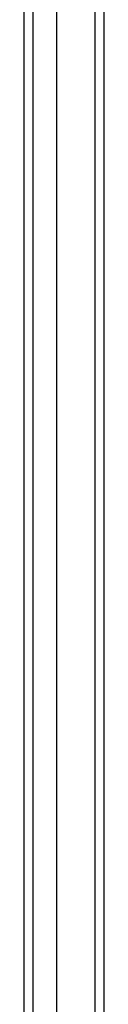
# Model space of a CAD drawing. Header units: inches. Extents: x 23 to 609, y 66 to 286.
# Tile 72 of 178: x 327.194 to 328.06, y 166.018 to 176.716. Entities that reach past the tile are written whole.
import ezdxf

# ---------------------------------------------------------------- set-up
doc = ezdxf.new("R2010")
doc.units = ezdxf.units.IN
doc.header["$MEASUREMENT"] = 0
doc.layers.add('Visible Edges(ANSI)', color=7, linetype='Continuous', lineweight=25)
doc.layers.add('Visible Tangent Edges(ANSI)', color=7, linetype='Continuous', lineweight=25)

msp = doc.modelspace()

# ---------------------------------------------------------------- linework, layer by layer
at = {"layer": 'Visible Edges(ANSI)'}
for p, q in [((327.548, 156.028), (327.548, 198.61)), ((327.194, 156.216), (327.194, 198.422)), ((328.06, 198.445), (328.06, 156.193))]:
    msp.add_line(p, q, dxfattribs=at)
at = {"layer": 'Visible Tangent Edges(ANSI)'}
for p, q in [((327.961, 199.22), (327.961, 155.418)), ((327.293, 156.086), (327.293, 198.552))]:
    msp.add_line(p, q, dxfattribs=at)

doc.saveas('drawing.dxf')
